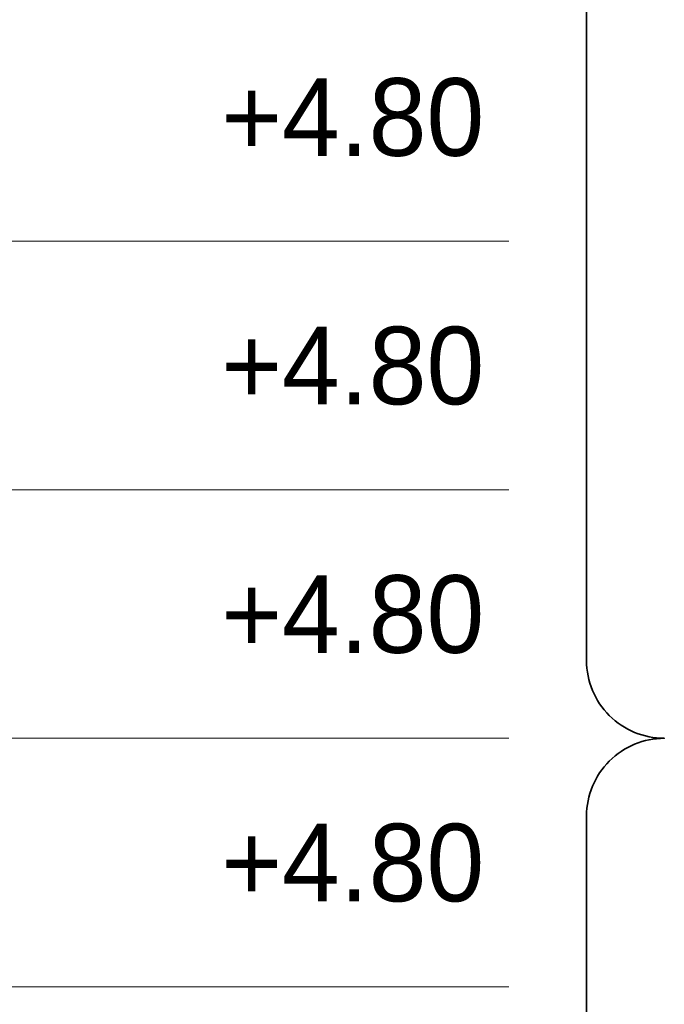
# Model space of a CAD drawing. Header units: metres. Extents: x 1155 to 1506, y 1546 to 1980.
# Tile 5 of 27: x 1309 to 1350, y 1595 to 1658. Entities that reach past the tile are written whole.
import ezdxf
from ezdxf.enums import TextEntityAlignment as Align

# ---------------------------------------------------------------- set-up
doc = ezdxf.new("R2010")
doc.units = ezdxf.units.M
doc.header["$LTSCALE"] = 0.1
doc.styles.add('StagCAD', font='StagCAD.ttf')

msp = doc.modelspace()

# ---------------------------------------------------------------- linework, layer by layer
at = {"layer": 'Defpoints', "color": 6, "lineweight": 35}
msp.add_lwpolyline([(1339.966, 1548.151), (1339.966, 1548.151, 0.414214), (1344.966, 1553.151), (1344.966, 1607.151), (1344.966, 1607.151, -0.414214), (1349.966, 1612.151), (1349.966, 1612.151), (1349.966, 1612.151, -0.414214), (1344.966, 1617.151), (1344.966, 1617.151), (1344.966, 1687.151, 0.414214), (1339.966, 1692.151), (1339.966, 1692.151)], format="xyb", dxfattribs=at)
at = {"layer": 'Defpoints', "color": 250, "lineweight": 0}
for points in [[(1339.966, 1644.151), (1208.8, 1644.151)], [(1339.966, 1628.151), (1208.8, 1628.151)], [(1339.966, 1612.151), (1208.8, 1612.151)], [(1339.966, 1596.151), (1208.8, 1596.151)]]:
    msp.add_lwpolyline(points, dxfattribs=at)

# ---------------------------------------------------------------- texts
at = {"layer": 'Defpoints', "color": 2, "lineweight": 50, "style": 'StagCAD'}
for p in [(1321.467, 1652.151), (1321.467, 1636.151), (1321.467, 1620.151), (1321.467, 1604.151)]:
    msp.add_text('+4.80', height=5, dxfattribs=at).set_placement(p, align=Align.MIDDLE_LEFT)

doc.saveas('drawing.dxf')
